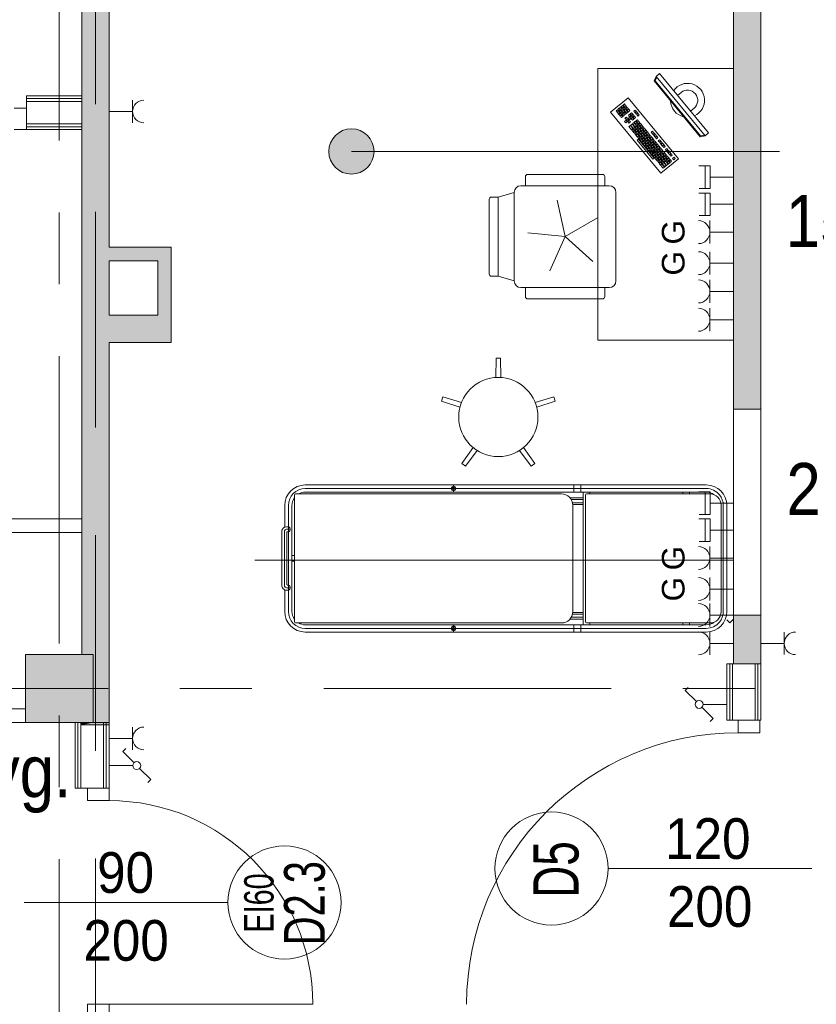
# Model space of a CAD drawing. Header units: centimetres. Extents: x -2424 to 1783, y 5 to 2907.
# Tile 83 of 94: x -30 to 322, y 1709 to 2144. Entities that reach past the tile are written whole.
import ezdxf

# ---------------------------------------------------------------- set-up
doc = ezdxf.new("R2010")
doc.units = ezdxf.units.CM
doc.linetypes.add('Długa kreska', pattern=[142.875, 95.25, -47.625])
doc.linetypes.add('Oś', pattern=[222.25, 127, -31.75, 31.75, -31.75])
for name, color, linetype, lineweight in [('A-ANNO-NOTE', 131, 'Continuous', 9), ('A-AREA-IDEN', 2, 'Continuous', 13), ('A-DETL', 90, 'Continuous', 9), ('A-DETL-GENF', 92, 'Continuous', 13), ('A-DETL-MEDM', 33, 'Continuous', 13), ('A-DOOR', 31, 'Continuous', 13), ('A-WALL', 113, 'Continuous', 13), ('A-WALL-FNSH', 113, 'Continuous', 13), ('E-ELEC-EQPM', 71, 'Continuous', 9), ('I-FURN', 30, 'Continuous', 9), ('Q-SPCQ', 91, 'Continuous', 9), ('S-COLS', 52, 'Continuous', 13), ('S-GRID', 1, 'Continuous', 13)]:
    doc.layers.add(name, color=color, linetype=linetype, lineweight=lineweight)
doc.layers.add('A-WALL-PATT', color=111, linetype='Continuous', lineweight=13, plot=False)
doc.styles.add('Arial', font='arial.ttf', dxfattribs={"width": 0.9, "height": 18})
doc.styles.add('Arial_1', font='arial.ttf', dxfattribs={"width": 0.7, "height": 20})
doc.styles.add('Arial_10', font='arial.ttf', dxfattribs={"width": 0.85, "height": 23})
doc.styles.add('Arial_2', font='arial.ttf', dxfattribs={"width": 0.7, "height": 13})
doc.styles.add('Arial_3', font='arial.ttf', dxfattribs={"width": 0.7, "height": 18})
doc.styles.add('Arial_4', font='arial.ttf', dxfattribs={"height": 10})

msp = doc.modelspace()

# ---------------------------------------------------------------- hatches: boundary and pattern name
at = {"layer": 'S-COLS', "lineweight": 9}
msp.add_hatch(color=251, dxfattribs=at).paths.add_polyline_path([(2.38, 1833.33), (2.38, 1863.33), (-27.62, 1863.33), (-27.62, 1833.33)], flags=0)

# ---------------------------------------------------------------- linework, layer by layer
at = {"layer": 'A-ANNO-NOTE', "color": 251, "lineweight": 9}
for p, q in [((319.88, 1768.83), (229.88, 1768.83)), ((319.88, 1768.83), (229.88, 1768.83)), ((-28.12, 1753.83), (61.88, 1753.83)), ((-28.12, 1753.83), (61.88, 1753.83))]:
    msp.add_line(p, q, dxfattribs=at)
for centre in [(204.88, 1768.83), (86.88, 1753.83)]:
    msp.add_circle(centre, 25, dxfattribs=at)
at = {"layer": 'A-AREA-IDEN', "color": 251, "lineweight": 9}
msp.add_line((116.49, 2085.68), (305.64, 2085.68), dxfattribs=at)
msp.add_circle((116.49, 2085.68), 10, dxfattribs=at)
at = {"layer": 'A-AREA-IDEN', "color": 251, "linetype": 'Continuous', "lineweight": 9, "extrusion": (0, 0, -1)}
for points in [[(-109.42, 2092.75), (-110.94, 2077.37), (-110.94, 2093.99)], [(-110.94, 2093.99), (-112.67, 2076.44), (-112.67, 2094.92)], [(-110.94, 2093.99), (-110.94, 2077.37), (-112.67, 2076.44)], [(-112.67, 2094.92), (-114.54, 2075.87), (-114.54, 2095.49)], [(-112.67, 2094.92), (-112.67, 2076.44), (-114.54, 2075.87)], [(-114.54, 2095.49), (-116.49, 2075.68), (-116.49, 2095.68)], [(-114.54, 2095.49), (-114.54, 2075.87), (-116.49, 2075.68)], [(-116.49, 2095.68), (-116.49, 2075.68), (-118.44, 2075.87)], [(-116.49, 2095.68), (-118.44, 2075.87), (-118.44, 2095.49)], [(-118.44, 2095.49), (-118.44, 2075.87), (-120.32, 2076.44)], [(-118.44, 2095.49), (-120.32, 2076.44), (-120.32, 2094.92)], [(-120.32, 2094.92), (-120.32, 2076.44), (-122.05, 2077.37)], [(-120.32, 2094.92), (-122.05, 2077.37), (-122.05, 2093.99)], [(-122.05, 2093.99), (-122.05, 2077.37), (-123.56, 2078.61)], [(-122.05, 2093.99), (-123.56, 2078.61), (-123.56, 2092.75)], [(-106.68, 2087.63), (-107.25, 2081.85), (-107.25, 2089.51)], [(-107.25, 2089.51), (-108.18, 2080.12), (-108.18, 2091.24)], [(-107.25, 2089.51), (-107.25, 2081.85), (-108.18, 2080.12)], [(-108.18, 2091.24), (-109.42, 2078.61), (-109.42, 2092.75)], [(-108.18, 2091.24), (-108.18, 2080.12), (-109.42, 2078.61)], [(-109.42, 2092.75), (-109.42, 2078.61), (-110.94, 2077.37)], [(-123.56, 2092.75), (-123.56, 2078.61), (-124.81, 2080.12)], [(-123.56, 2092.75), (-124.81, 2080.12), (-124.81, 2091.24)], [(-124.81, 2091.24), (-124.81, 2080.12), (-125.73, 2081.85)], [(-124.81, 2091.24), (-125.73, 2081.85), (-125.73, 2089.51)], [(-125.73, 2089.51), (-125.73, 2081.85), (-126.3, 2083.73)], [(-125.73, 2089.51), (-126.3, 2083.73), (-126.3, 2087.63)], [(-106.68, 2083.73), (-106.68, 2087.63), (-106.49, 2085.68)], [(-106.68, 2087.63), (-106.68, 2083.73), (-107.25, 2081.85)], [(-126.3, 2087.63), (-126.3, 2083.73), (-126.49, 2085.68)]]:
    msp.add_solid(points, dxfattribs=at)
at = {"layer": 'A-DETL', "color": 251, "linetype": 'Długa kreska', "lineweight": 9}
msp.add_line((3.38, 1678), (3.38, 2853.33), dxfattribs=at)
at = {"layer": 'A-DETL-GENF', "color": 251, "lineweight": 9}
for p, q in [((-32.62, 2104.83), (-27.12, 2104.83)), ((-27.12, 2104.83), (-27.12, 2095.33)), ((-27.12, 2095.33), (-32.62, 2095.33)), ((287.38, 1828.83), (287.38, 1834.33)), ((287.38, 1834.33), (296.88, 1834.33)), ((296.88, 1834.33), (296.88, 1828.83)), ((296.88, 1828.83), (287.38, 1828.83)), ((9.38, 1804.33), (-0.12, 1804.33)), ((-0.12, 1804.33), (-0.12, 1798.83)), ((9.38, 1798.83), (9.38, 1804.33)), ((-0.12, 1798.83), (9.38, 1798.83)), ((9.38, 1708.83), (-0.12, 1708.83)), ((-0.12, 1708.83), (-0.12, 1703.33)), ((9.38, 1703.33), (9.38, 1708.83))]:
    msp.add_line(p, q, dxfattribs=at)
at = {"layer": 'A-DETL-MEDM', "color": 251, "lineweight": 9}
for p, q in [((-27.12, 2104.83), (-32.62, 2104.83)), ((-27.12, 2095.33), (-27.12, 2104.83)), ((-32.62, 2095.33), (-27.12, 2095.33)), ((287.38, 1828.83), (287.38, 1834.33)), ((287.38, 1834.33), (296.88, 1834.33)), ((296.88, 1834.33), (296.88, 1828.83)), ((296.88, 1828.83), (287.38, 1828.83)), ((9.38, 1804.33), (-0.12, 1804.33)), ((-0.12, 1804.33), (-0.12, 1798.83)), ((9.38, 1798.83), (9.38, 1804.33)), ((-0.12, 1798.83), (9.38, 1798.83)), ((-0.12, 1708.83), (9.38, 1708.83)), ((-0.12, 1703.33), (-0.12, 1708.83)), ((9.38, 1708.83), (9.38, 1703.33))]:
    msp.add_line(p, q, dxfattribs=at)
at = {"layer": 'A-DOOR', "color": 251, "lineweight": 9}
msp.add_line((9.38, 1708.83), (99.38, 1708.83), dxfattribs=at)
for centre, radius, start, end in [((287.38, 1708.83), 120, 90, 180), ((9.38, 1708.83), 90, 0, 90), ((-110.62, 1643.33), 90, 0, 90)]:
    msp.add_arc(centre, radius, start, end, dxfattribs=at)
at = {"layer": 'A-WALL', "color": 251, "lineweight": 9}
for p, q in [((297.38, 1971.83), (297.38, 2310.83)), ((-2.62, 2283.33), (-2.62, 1863.33)), ((9.38, 2043.33), (9.38, 2237.33)), ((285.38, 2237.33), (285.38, 1971.83)), ((-2.62, 2109.08), (-27.12, 2109.08)), ((-27.12, 2107.83), (-27.12, 2104.83)), ((-2.62, 2107.83), (-27.12, 2107.83)), ((-2.62, 2097.83), (-2.62, 2107.83)), ((-2.62, 2097.83), (-27.12, 2097.83)), ((-2.62, 2096.58), (-27.12, 2096.58)), ((36.88, 2043.33), (9.38, 2043.33)), ((36.88, 2001.33), (36.88, 2043.33)), ((9.38, 2013.33), (9.38, 2037.33)), ((9.38, 2037.33), (30.88, 2037.33)), ((30.88, 2037.33), (30.88, 2013.33)), ((30.88, 2013.33), (9.38, 2013.33)), ((9.38, 1833.33), (9.38, 2001.33)), ((9.38, 2001.33), (36.88, 2001.33)), ((285.38, 1971.83), (285.38, 1880.83)), ((297.38, 1971.83), (285.38, 1971.83)), ((297.38, 1880.83), (297.38, 1971.83)), ((-2.62, 1923.33), (-57.62, 1923.33)), ((-2.62, 1917.33), (-2.62, 1923.33)), ((-51.62, 1917.33), (-2.62, 1917.33)), ((285.38, 1880.83), (297.38, 1880.83)), ((285.38, 1880.83), (285.38, 1859.33)), ((297.38, 1859.33), (297.38, 1880.83)), ((283.63, 1859.33), (283.63, 1834.33)), ((294.88, 1859.33), (284.88, 1859.33)), ((284.88, 1859.33), (284.88, 1834.33)), ((294.88, 1859.33), (294.88, 1834.33)), ((294.88, 1859.33), (297.38, 1859.33)), ((296.13, 1859.33), (296.13, 1834.33)), ((-27.62, 1839.33), (-51.62, 1839.33)), ((-57.62, 1833.33), (-27.62, 1833.33)), ((-4.37, 1833.33), (-4.37, 1804.33)), ((-3.12, 1833.33), (-3.12, 1804.33)), ((-2.62, 1833.33), (-2.62, 1832.33)), ((-2.62, 1832.33), (9.38, 1832.33)), ((6.88, 1833.33), (2.38, 1833.33)), ((6.88, 1833.33), (6.88, 1804.33)), ((8.13, 1833.33), (8.13, 1804.33)), ((284.88, 1834.33), (287.38, 1834.33)), ((-3.12, 1804.33), (-0.12, 1804.33))]:
    msp.add_line(p, q, dxfattribs=at)
at = {"layer": 'A-WALL-FNSH', "color": 251, "lineweight": 9}
for p, q in [((-2.62, 2110.33), (-27.12, 2110.33)), ((-27.12, 2110.33), (-27.12, 2107.83)), ((-27.12, 2095.33), (-2.62, 2095.33)), ((284.88, 1859.33), (282.38, 1859.33)), ((282.38, 1859.33), (282.38, 1834.33)), ((297.38, 1834.33), (297.38, 1859.33)), ((-5.62, 1833.33), (-5.62, 1804.33)), ((9.38, 1833.33), (6.88, 1833.33)), ((9.38, 1804.33), (9.38, 1833.33)), ((282.38, 1834.33), (284.88, 1834.33)), ((296.88, 1834.33), (297.38, 1834.33)), ((-5.62, 1804.33), (-3.12, 1804.33))]:
    msp.add_line(p, q, dxfattribs=at)
at = {"layer": 'A-WALL-PATT', "color": 251, "linetype": 'Continuous', "lineweight": 9, "extrusion": (0, 0, -1)}
for points in [[(-9.38, 2452.33), (-2.38, 2313.33), (-8.65, 1871.33)], [(-9.38, 2452.33), (-8.65, 1871.33), (-9.38, 1871.33)], [(-8.65, 1871.33), (2.62, 2313.33), (2.62, 1871.33)], [(2.62, 2313.33), (-8.65, 1871.33), (-2.38, 2313.33)], [(-285.38, 2237.33), (-297.38, 1971.83), (-285.38, 2310.83)], [(-285.38, 2310.83), (-297.38, 1971.83), (-297.38, 2310.83)], [(-297.38, 1971.83), (-285.38, 2237.33), (-285.38, 1971.83)], [(-9.38, 2037.33), (-30.88, 2043.33), (-9.38, 2043.33)], [(-30.88, 2043.33), (-9.38, 2037.33), (-30.88, 2037.33)], [(-36.88, 2013.33), (-30.88, 2043.33), (-30.88, 2013.33)], [(-30.88, 2043.33), (-36.88, 2013.33), (-36.88, 2043.33)], [(-9.38, 2001.33), (-36.88, 2013.33), (-9.38, 2013.33)], [(-36.88, 2013.33), (-9.38, 2001.33), (-36.88, 2001.33)], [(-285.38, 1859.33), (-297.38, 1880.83), (-285.38, 1880.83)], [(-297.38, 1880.83), (-285.38, 1859.33), (-297.38, 1859.33)], [(2.62, 1863.33), (-9.38, 1871.33), (2.62, 1871.33)], [(-9.38, 1871.33), (2.62, 1863.33), (-2.38, 1863.33)], [(-2.38, 1833.33), (-9.38, 1832.33), (-9.38, 1871.33)], [(-9.38, 1871.33), (-2.38, 1863.33), (-2.38, 1833.33)], [(2.62, 1832.33), (-2.38, 1833.33), (2.62, 1833.33)], [(-2.38, 1833.33), (2.62, 1832.33), (-9.38, 1832.33)]]:
    msp.add_solid(points, dxfattribs=at)
at = {"layer": 'E-ELEC-EQPM', "color": 251, "lineweight": 9}
for p, q in [((19.71, 2098.33), (19.71, 2108.33)), ((19.71, 2103.33), (9.38, 2103.33)), ((275.04, 2079.33), (270, 2079.33)), ((272.85, 2069.33), (272.85, 2079.33)), ((275.04, 2069.33), (275.04, 2079.33)), ((275.04, 2074.33), (285.38, 2074.33)), ((275.04, 2067.33), (270, 2067.33)), ((270.16, 2069.33), (275.04, 2069.33)), ((272.85, 2057.33), (272.85, 2067.33)), ((275.04, 2057.33), (275.04, 2067.33)), ((275.04, 2062.33), (285.38, 2062.33)), ((270.16, 2057.33), (275.04, 2057.33)), ((274.88, 2055.12), (274.88, 2044.96)), ((274.88, 2050.04), (285.38, 2050.04)), ((274.88, 2041.41), (274.88, 2031.25)), ((274.88, 2036.33), (285.38, 2036.33)), ((274.88, 2028.91), (274.88, 2018.75)), ((274.88, 2023.83), (285.38, 2023.83)), ((274.88, 2016.41), (274.88, 2006.25)), ((274.88, 2011.33), (285.38, 2011.33)), ((275.04, 1935.33), (270, 1935.33)), ((272.85, 1925.33), (272.85, 1935.33)), ((275.04, 1925.33), (275.04, 1935.33)), ((275.04, 1930.33), (285.38, 1930.33)), ((275.04, 1923.33), (270, 1923.33)), ((270.16, 1925.33), (275.04, 1925.33)), ((272.85, 1913.33), (272.85, 1923.33)), ((275.04, 1913.33), (275.04, 1923.33)), ((275.04, 1918.33), (285.38, 1918.33)), ((270.16, 1913.33), (275.04, 1913.33)), ((274.88, 1911.12), (274.88, 1900.96)), ((274.88, 1906.04), (285.38, 1906.04)), ((274.88, 1897.41), (274.88, 1887.25)), ((274.88, 1892.33), (285.38, 1892.33)), ((274.88, 1885.91), (274.88, 1875.75)), ((274.88, 1880.83), (285.38, 1880.83)), ((283.7, 1877.39), (282.39, 1878.7)), ((285.38, 1879.07), (283.7, 1877.39)), ((274.88, 1873.41), (274.88, 1863.25)), ((307.71, 1863.33), (307.71, 1873.33)), ((274.88, 1868.33), (285.38, 1868.33)), ((307.71, 1868.33), (297.38, 1868.33)), ((263.95, 1847.51), (265.26, 1848.82)), ((268.89, 1842.56), (263.95, 1847.51)), ((271.88, 1841.33), (282.38, 1841.33)), ((271.36, 1840.09), (276.31, 1835.15)), ((276.31, 1835.15), (275, 1833.83)), ((19.71, 1821.33), (19.71, 1831.33)), ((19.71, 1826.33), (9.38, 1826.33)), ((15.44, 1820.51), (16.76, 1821.82)), ((20.39, 1815.56), (15.44, 1820.51)), ((19.88, 1814.33), (9.38, 1814.33)), ((22.86, 1813.09), (27.81, 1808.15)), ((27.81, 1808.15), (26.49, 1806.83))]:
    msp.add_line(p, q, dxfattribs=at)
for centre in [(270.13, 1841.33), (21.62, 1814.33)]:
    msp.add_circle(centre, 1.75, dxfattribs=at)
for centre, radius, start, end in [((24.71, 2103.33), 5, 90, 270), ((269.8, 2050.04), 5.08, 270, 90), ((269.8, 2036.33), 5.08, 270, 90), ((269.8, 2023.83), 5.08, 270, 90), ((269.8, 2011.33), 5.08, 270, 90), ((269.8, 1906.04), 5.08, 270, 90), ((269.8, 1892.33), 5.08, 270, 90), ((269.8, 1880.83), 5.08, 270, 90), ((269.8, 1868.33), 5.08, 270, 90), ((312.71, 1868.33), 5, 90, 270), ((24.71, 1826.33), 5, 90, 270)]:
    msp.add_arc(centre, radius, start, end, dxfattribs=at)
at = {"layer": 'I-FURN', "color": 251, "lineweight": 9}
for p, q in [((225.38, 2122.33), (285.38, 2122.33)), ((225.38, 2002.33), (225.38, 2122.33)), ((251.12, 2118.88), (252.67, 2120.15)), ((252.67, 2120.15), (274.26, 2093.89)), ((250.2, 2116.85), (251.12, 2118.88)), ((270.55, 2092.1), (250.2, 2116.85)), ((250.66, 2116.92), (251.39, 2118.55)), ((270.7, 2092.55), (250.66, 2116.92)), ((272.72, 2092.62), (251.12, 2118.88)), ((262.15, 2111.76), (260.61, 2110.49)), ((230.99, 2103.07), (238.72, 2109.42)), ((236.33, 2106.03), (235.71, 2105.53)), ((236.83, 2105.42), (236.33, 2106.03)), ((237.1, 2106.67), (236.48, 2106.16)), ((236.48, 2106.16), (236.99, 2105.54)), ((236.99, 2105.54), (237.61, 2106.05)), ((237.61, 2106.05), (237.1, 2106.67)), ((237.73, 2105.9), (237.12, 2105.39)), ((238.24, 2105.28), (237.73, 2105.9)), ((238.72, 2109.42), (260.95, 2082.39)), ((253.22, 2076.04), (230.99, 2103.07)), ((234.01, 2104.13), (233.39, 2103.62)), ((233.39, 2103.62), (233.9, 2103)), ((233.9, 2103), (234.52, 2103.51)), ((234.52, 2103.51), (234.01, 2104.13)), ((234.64, 2103.36), (234.03, 2102.85)), ((234.03, 2102.85), (234.53, 2102.23)), ((234.78, 2104.76), (234.16, 2104.26)), ((234.16, 2104.26), (234.67, 2103.64)), ((234.53, 2102.23), (235.15, 2102.74)), ((235.15, 2102.74), (234.64, 2103.36)), ((235.28, 2102.58), (234.66, 2102.08)), ((234.66, 2102.08), (235.17, 2101.46)), ((234.67, 2103.64), (235.29, 2104.15)), ((235.29, 2104.15), (234.78, 2104.76)), ((235.42, 2103.99), (234.8, 2103.48)), ((234.8, 2103.48), (235.31, 2102.87)), ((235.55, 2105.4), (234.94, 2104.89)), ((234.94, 2104.89), (235.44, 2104.27)), ((235.17, 2101.46), (235.79, 2101.97)), ((235.79, 2101.97), (235.28, 2102.58)), ((235.91, 2101.81), (235.3, 2101.3)), ((235.31, 2102.87), (235.93, 2103.37)), ((235.93, 2103.37), (235.42, 2103.99)), ((236.05, 2103.22), (235.43, 2102.71)), ((235.43, 2102.71), (235.94, 2102.09)), ((235.44, 2104.27), (236.06, 2104.78)), ((236.06, 2104.78), (235.55, 2105.4)), ((236.19, 2104.63), (235.57, 2104.12)), ((235.57, 2104.12), (236.08, 2103.5)), ((235.71, 2105.53), (236.22, 2104.91)), ((236.42, 2101.19), (235.91, 2101.81)), ((235.94, 2102.09), (236.56, 2102.6)), ((236.56, 2102.6), (236.05, 2103.22)), ((236.69, 2102.45), (236.07, 2101.94)), ((236.07, 2101.94), (236.58, 2101.32)), ((236.08, 2103.5), (236.7, 2104.01)), ((236.7, 2104.01), (236.19, 2104.63)), ((236.82, 2103.85), (236.21, 2103.35)), ((236.21, 2103.35), (236.71, 2102.73)), ((236.22, 2104.91), (236.83, 2105.42)), ((236.96, 2105.26), (236.34, 2104.75)), ((236.34, 2104.75), (236.85, 2104.14)), ((236.58, 2101.32), (237.2, 2101.83)), ((237.2, 2101.83), (236.69, 2102.45)), ((236.71, 2102.73), (237.33, 2103.24)), ((237.33, 2103.24), (236.82, 2103.85)), ((237.46, 2103.08), (236.84, 2102.57)), ((236.84, 2102.57), (237.35, 2101.96)), ((236.85, 2104.14), (237.47, 2104.64)), ((237.47, 2104.64), (236.96, 2105.26)), ((237.6, 2104.49), (236.98, 2103.98)), ((236.98, 2103.98), (237.49, 2103.36)), ((237.12, 2105.39), (237.62, 2104.77)), ((237.35, 2101.96), (237.97, 2102.46)), ((237.97, 2102.46), (237.46, 2103.08)), ((237.49, 2103.36), (238.11, 2103.87)), ((238.11, 2103.87), (237.6, 2104.49)), ((238.23, 2103.72), (237.61, 2103.21)), ((237.61, 2103.21), (238.12, 2102.59)), ((237.62, 2104.77), (238.24, 2105.28)), ((238.37, 2105.12), (237.75, 2104.62)), ((237.75, 2104.62), (238.26, 2104)), ((238.12, 2102.59), (238.74, 2103.1)), ((238.74, 2103.1), (238.23, 2103.72)), ((238.26, 2104), (238.88, 2104.51)), ((238.88, 2104.51), (238.37, 2105.12)), ((239, 2104.35), (238.39, 2103.84)), ((238.39, 2103.84), (238.89, 2103.23)), ((239.5, 2102.17), (238.88, 2101.66)), ((238.88, 2101.66), (239.39, 2101.05)), ((238.89, 2103.23), (239.51, 2103.73)), ((239.51, 2103.73), (239, 2104.35)), ((239.39, 2101.05), (240.01, 2101.55)), ((240.01, 2101.55), (239.5, 2102.17)), ((240.27, 2102.81), (239.66, 2102.3)), ((239.66, 2102.3), (240.17, 2101.68)), ((240.17, 2101.68), (240.78, 2102.19)), ((240.78, 2102.19), (240.27, 2102.81)), ((240.91, 2102.03), (240.29, 2101.53)), ((240.29, 2101.53), (240.8, 2100.91)), ((241.42, 2101.42), (240.91, 2102.03)), ((241.88, 2104), (241.27, 2103.49)), ((241.27, 2103.49), (241.77, 2102.87)), ((241.77, 2102.87), (242.39, 2103.38)), ((242.39, 2103.38), (241.88, 2104)), ((242.52, 2103.23), (241.9, 2102.72)), ((241.9, 2102.72), (242.41, 2102.1)), ((242.41, 2102.1), (243.03, 2102.61)), ((243.03, 2102.61), (242.52, 2103.23)), ((243.15, 2102.46), (242.54, 2101.95)), ((242.54, 2101.95), (243.04, 2101.33)), ((243.04, 2101.33), (243.66, 2101.84)), ((243.66, 2101.84), (243.15, 2102.46)), ((267.87, 2104.81), (266.32, 2103.54)), ((235.3, 2101.3), (235.81, 2100.69)), ((235.81, 2100.69), (236.42, 2101.19)), ((237.82, 2099.49), (237.2, 2098.99)), ((237.2, 2098.99), (237.71, 2098.37)), ((237.96, 2100.9), (237.34, 2100.39)), ((237.34, 2100.39), (237.85, 2099.78)), ((237.71, 2098.37), (238.33, 2098.88)), ((238.33, 2098.88), (237.82, 2099.49)), ((237.85, 2099.78), (238.47, 2100.28)), ((238.47, 2100.28), (237.96, 2100.9)), ((238.59, 2100.13), (237.97, 2099.62)), ((237.97, 2099.62), (238.48, 2099)), ((238.48, 2099), (239.1, 2099.51)), ((239.1, 2099.51), (238.59, 2100.13)), ((239.23, 2099.36), (238.61, 2098.85)), ((238.61, 2098.85), (239.12, 2098.23)), ((239.37, 2100.76), (238.75, 2100.26)), ((238.75, 2100.26), (239.26, 2099.64)), ((239.73, 2097.18), (239.11, 2096.67)), ((239.12, 2098.23), (239.74, 2098.74)), ((239.74, 2098.74), (239.23, 2099.36)), ((239.26, 2099.64), (239.87, 2100.15)), ((239.87, 2100.15), (239.37, 2100.76)), ((240.14, 2101.4), (239.52, 2100.89)), ((239.52, 2100.89), (240.03, 2100.27)), ((240.87, 2095.79), (239.73, 2097.18)), ((240.5, 2097.81), (239.88, 2097.3)), ((239.88, 2097.3), (241.02, 2095.91)), ((240.03, 2100.27), (240.65, 2100.78)), ((240.65, 2100.78), (240.14, 2101.4)), ((240.77, 2100.63), (240.15, 2100.12)), ((240.15, 2100.12), (240.66, 2099.5)), ((241.64, 2096.42), (240.5, 2097.81)), ((241.27, 2098.45), (240.65, 2097.94)), ((240.65, 2097.94), (241.8, 2096.55)), ((240.66, 2099.5), (241.28, 2100.01)), ((241.28, 2100.01), (240.77, 2100.63)), ((240.8, 2100.91), (241.42, 2101.42)), ((241.55, 2101.26), (240.93, 2100.75)), ((240.93, 2100.75), (241.44, 2100.14)), ((242.41, 2097.06), (241.27, 2098.45)), ((242.04, 2099.08), (241.43, 2098.57)), ((241.43, 2098.57), (241.93, 2097.96)), ((241.44, 2100.14), (242.05, 2100.64)), ((242.05, 2100.64), (241.55, 2101.26)), ((241.93, 2097.96), (242.55, 2098.46)), ((242.55, 2098.46), (242.04, 2099.08)), ((242.68, 2098.31), (242.06, 2097.8)), ((242.06, 2097.8), (242.57, 2097.18)), ((242.82, 2099.72), (242.2, 2099.21)), ((242.2, 2099.21), (242.71, 2098.59)), ((242.57, 2097.18), (243.19, 2097.69)), ((243.19, 2097.69), (242.68, 2098.31)), ((243.31, 2097.54), (242.7, 2097.03)), ((242.71, 2098.59), (243.32, 2099.1)), ((243.32, 2099.1), (242.82, 2099.72)), ((243.45, 2098.95), (242.83, 2098.44)), ((242.83, 2098.44), (243.34, 2097.82)), ((243.82, 2096.92), (243.31, 2097.54)), ((243.34, 2097.82), (243.96, 2098.33)), ((243.96, 2098.33), (243.45, 2098.95)), ((244.09, 2098.17), (243.47, 2097.66)), ((243.47, 2097.66), (243.98, 2097.05)), ((243.98, 2097.05), (244.59, 2097.56)), ((244.59, 2097.56), (244.09, 2098.17)), ((244.72, 2097.4), (244.1, 2096.89)), ((245.23, 2096.78), (244.72, 2097.4)), ((239.11, 2096.67), (240.25, 2095.28)), ((240.25, 2095.28), (240.87, 2095.79)), ((241, 2095.63), (240.38, 2095.12)), ((240.38, 2095.12), (240.89, 2094.51)), ((240.89, 2094.51), (241.5, 2095.01)), ((241.5, 2095.01), (241, 2095.63)), ((241.63, 2094.86), (241.01, 2094.35)), ((241.01, 2094.35), (241.52, 2093.73)), ((241.02, 2095.91), (241.64, 2096.42)), ((241.77, 2096.27), (241.15, 2095.76)), ((241.15, 2095.76), (241.66, 2095.14)), ((241.52, 2093.73), (242.14, 2094.24)), ((242.14, 2094.24), (241.63, 2094.86)), ((242.27, 2094.09), (241.65, 2093.58)), ((241.65, 2093.58), (242.16, 2092.96)), ((241.66, 2095.14), (242.28, 2095.65)), ((242.28, 2095.65), (241.77, 2096.27)), ((242.4, 2095.5), (241.79, 2094.99)), ((241.79, 2094.99), (242.29, 2094.37)), ((241.8, 2096.55), (242.41, 2097.06)), ((242.54, 2096.9), (241.92, 2096.39)), ((241.92, 2096.39), (242.43, 2095.78)), ((242.16, 2092.96), (242.77, 2093.47)), ((242.77, 2093.47), (242.27, 2094.09)), ((242.9, 2093.32), (242.28, 2092.81)), ((242.28, 2092.81), (242.79, 2092.19)), ((242.29, 2094.37), (242.91, 2094.88)), ((242.91, 2094.88), (242.4, 2095.5)), ((243.04, 2094.72), (242.42, 2094.21)), ((242.42, 2094.21), (242.93, 2093.6)), ((242.43, 2095.78), (243.05, 2096.28)), ((243.05, 2096.28), (242.54, 2096.9)), ((243.18, 2096.13), (242.56, 2095.62)), ((242.56, 2095.62), (243.07, 2095)), ((242.7, 2097.03), (243.2, 2096.41)), ((243.41, 2092.7), (242.9, 2093.32)), ((242.93, 2093.6), (243.55, 2094.1)), ((243.55, 2094.1), (243.04, 2094.72)), ((243.67, 2093.95), (243.06, 2093.44)), ((243.06, 2093.44), (243.56, 2092.82)), ((243.07, 2095), (243.68, 2095.51)), ((243.68, 2095.51), (243.18, 2096.13)), ((243.81, 2095.36), (243.19, 2094.85)), ((243.19, 2094.85), (243.7, 2094.23)), ((243.2, 2096.41), (243.82, 2096.92)), ((243.95, 2096.77), (243.33, 2096.26)), ((243.33, 2096.26), (243.84, 2095.64)), ((243.56, 2092.82), (244.18, 2093.33)), ((244.18, 2093.33), (243.67, 2093.95)), ((244.31, 2093.18), (243.69, 2092.67)), ((243.7, 2094.23), (244.32, 2094.74)), ((244.32, 2094.74), (243.81, 2095.36)), ((244.45, 2094.59), (243.83, 2094.08)), ((243.83, 2094.08), (244.34, 2093.46)), ((243.84, 2095.64), (244.46, 2096.15)), ((244.46, 2096.15), (243.95, 2096.77)), ((244.58, 2095.99), (243.97, 2095.48)), ((243.97, 2095.48), (244.47, 2094.87)), ((244.1, 2096.89), (244.61, 2096.27)), ((244.82, 2092.56), (244.31, 2093.18)), ((244.34, 2093.46), (244.95, 2093.97)), ((244.95, 2093.97), (244.45, 2094.59)), ((245.08, 2093.81), (244.46, 2093.31)), ((244.46, 2093.31), (244.97, 2092.69)), ((244.47, 2094.87), (245.09, 2095.38)), ((245.09, 2095.38), (244.58, 2095.99)), ((245.22, 2095.22), (244.6, 2094.71)), ((244.6, 2094.71), (245.11, 2094.09)), ((244.61, 2096.27), (245.23, 2096.78)), ((245.36, 2096.63), (244.74, 2096.12)), ((244.74, 2096.12), (245.25, 2095.5)), ((244.97, 2092.69), (245.59, 2093.2)), ((245.59, 2093.2), (245.08, 2093.81)), ((245.72, 2093.04), (245.1, 2092.53)), ((245.11, 2094.09), (245.73, 2094.6)), ((245.73, 2094.6), (245.22, 2095.22)), ((245.85, 2094.45), (245.24, 2093.94)), ((245.24, 2093.94), (245.74, 2093.32)), ((245.25, 2095.5), (245.86, 2096.01)), ((245.86, 2096.01), (245.36, 2096.63)), ((245.99, 2095.86), (245.37, 2095.35)), ((245.37, 2095.35), (245.88, 2094.73)), ((246.22, 2092.42), (245.72, 2093.04)), ((245.74, 2093.32), (246.36, 2093.83)), ((246.36, 2093.83), (245.85, 2094.45)), ((246.49, 2093.68), (245.87, 2093.17)), ((245.87, 2093.17), (246.38, 2092.55)), ((245.88, 2094.73), (246.5, 2095.24)), ((246.5, 2095.24), (245.99, 2095.86)), ((246.63, 2095.08), (246.01, 2094.58)), ((246.01, 2094.58), (246.52, 2093.96)), ((246.38, 2092.55), (247, 2093.06)), ((247, 2093.06), (246.49, 2093.68)), ((247.12, 2092.9), (246.51, 2092.4)), ((246.52, 2093.96), (247.13, 2094.47)), ((247.13, 2094.47), (246.63, 2095.08)), ((247.26, 2094.31), (246.64, 2093.8)), ((246.64, 2093.8), (247.15, 2093.18)), ((247.63, 2092.29), (247.12, 2092.9)), ((247.15, 2093.18), (247.77, 2093.69)), ((247.77, 2093.69), (247.26, 2094.31)), ((247.9, 2093.54), (247.28, 2093.03)), ((247.28, 2093.03), (247.79, 2092.41)), ((247.79, 2092.41), (248.4, 2092.92)), ((248.4, 2092.92), (247.9, 2093.54)), ((249.5, 2094.73), (248.89, 2094.22)), ((248.89, 2094.22), (249.4, 2093.61)), ((249.4, 2093.61), (250.01, 2094.11)), ((250.01, 2094.11), (249.5, 2094.73)), ((250.14, 2093.96), (249.52, 2093.45)), ((249.52, 2093.45), (250.03, 2092.83)), ((250.03, 2092.83), (250.65, 2093.34)), ((250.65, 2093.34), (250.14, 2093.96)), ((250.78, 2093.19), (250.16, 2092.68)), ((251.28, 2092.57), (250.78, 2093.19)), ((272.45, 2092.94), (270.7, 2092.55)), ((274.26, 2093.89), (272.72, 2092.62)), ((242.78, 2090.63), (243.4, 2091.14)), ((249.64, 2082.29), (242.78, 2090.63)), ((242.79, 2092.19), (243.41, 2092.7)), ((243.54, 2092.54), (242.92, 2092.03)), ((242.92, 2092.03), (243.43, 2091.42)), ((243.4, 2091.14), (250.26, 2082.79)), ((243.43, 2091.42), (244.04, 2091.92)), ((244.04, 2091.92), (243.54, 2092.54)), ((244.17, 2091.77), (243.55, 2091.26)), ((243.55, 2091.26), (244.06, 2090.64)), ((243.69, 2092.67), (244.2, 2092.05)), ((244.06, 2090.64), (244.68, 2091.15)), ((244.68, 2091.15), (244.17, 2091.77)), ((244.81, 2091), (244.19, 2090.49)), ((244.19, 2090.49), (244.7, 2089.87)), ((244.2, 2092.05), (244.82, 2092.56)), ((244.94, 2092.41), (244.33, 2091.9)), ((244.33, 2091.9), (244.83, 2091.28)), ((244.7, 2089.87), (245.32, 2090.38)), ((245.32, 2090.38), (244.81, 2091)), ((245.44, 2090.23), (244.82, 2089.72)), ((244.82, 2089.72), (245.33, 2089.1)), ((244.83, 2091.28), (245.45, 2091.79)), ((245.45, 2091.79), (244.94, 2092.41)), ((245.58, 2091.63), (244.96, 2091.13)), ((244.96, 2091.13), (245.47, 2090.51)), ((245.1, 2092.53), (245.61, 2091.91)), ((245.33, 2089.1), (245.95, 2089.61)), ((245.95, 2089.61), (245.44, 2090.23)), ((246.08, 2089.45), (245.46, 2088.95)), ((245.46, 2088.95), (245.97, 2088.33)), ((245.47, 2090.51), (246.09, 2091.02)), ((246.09, 2091.02), (245.58, 2091.63)), ((246.21, 2090.86), (245.6, 2090.35)), ((245.6, 2090.35), (246.1, 2089.73)), ((245.61, 2091.91), (246.22, 2092.42)), ((246.35, 2092.27), (245.73, 2091.76)), ((245.73, 2091.76), (246.24, 2091.14)), ((245.97, 2088.33), (246.59, 2088.84)), ((246.59, 2088.84), (246.08, 2089.45)), ((246.71, 2088.68), (246.09, 2088.17)), ((246.1, 2089.73), (246.72, 2090.24)), ((246.72, 2090.24), (246.21, 2090.86)), ((246.85, 2090.09), (246.23, 2089.58)), ((246.23, 2089.58), (246.74, 2088.96)), ((246.24, 2091.14), (246.86, 2091.65)), ((246.86, 2091.65), (246.35, 2092.27)), ((246.99, 2091.5), (246.37, 2090.99)), ((246.37, 2090.99), (246.88, 2090.37)), ((246.51, 2092.4), (247.01, 2091.78)), ((247.22, 2088.06), (246.71, 2088.68)), ((246.74, 2088.96), (247.36, 2089.47)), ((247.36, 2089.47), (246.85, 2090.09)), ((247.48, 2089.32), (246.87, 2088.81)), ((246.87, 2088.81), (247.38, 2088.19)), ((246.88, 2090.37), (247.5, 2090.88)), ((247.5, 2090.88), (246.99, 2091.5)), ((247.62, 2090.72), (247, 2090.22)), ((247, 2090.22), (247.51, 2089.6)), ((247.01, 2091.78), (247.63, 2092.29)), ((247.76, 2092.13), (247.14, 2091.62)), ((247.14, 2091.62), (247.65, 2091.01)), ((247.38, 2088.19), (247.99, 2088.7)), ((247.99, 2088.7), (247.48, 2089.32)), ((248.12, 2088.54), (247.5, 2088.04)), ((247.51, 2089.6), (248.13, 2090.11)), ((248.13, 2090.11), (247.62, 2090.72)), ((248.26, 2089.95), (247.64, 2089.44)), ((247.64, 2089.44), (248.15, 2088.83)), ((247.65, 2091.01), (248.27, 2091.51)), ((248.27, 2091.51), (247.76, 2092.13)), ((248.39, 2091.36), (247.78, 2090.85)), ((247.78, 2090.85), (248.28, 2090.23)), ((248.53, 2092.77), (247.91, 2092.26)), ((247.91, 2092.26), (248.42, 2091.64)), ((248.63, 2087.93), (248.12, 2088.54)), ((248.15, 2088.83), (248.77, 2089.33)), ((248.77, 2089.33), (248.26, 2089.95)), ((248.89, 2089.18), (248.27, 2088.67)), ((248.27, 2088.67), (248.78, 2088.05)), ((248.28, 2090.23), (248.9, 2090.74)), ((248.9, 2090.74), (248.39, 2091.36)), ((249.03, 2090.59), (248.41, 2090.08)), ((248.41, 2090.08), (248.92, 2089.46)), ((248.42, 2091.64), (249.04, 2092.15)), ((249.04, 2092.15), (248.53, 2092.77)), ((249.17, 2091.99), (248.55, 2091.49)), ((248.55, 2091.49), (249.06, 2090.87)), ((248.78, 2088.05), (249.4, 2088.56)), ((249.4, 2088.56), (248.89, 2089.18)), ((248.92, 2089.46), (249.54, 2089.97)), ((249.54, 2089.97), (249.03, 2090.59)), ((249.66, 2089.81), (249.05, 2089.31)), ((249.05, 2089.31), (249.55, 2088.69)), ((249.06, 2090.87), (249.67, 2091.38)), ((249.67, 2091.38), (249.17, 2091.99)), ((249.8, 2091.22), (249.18, 2090.71)), ((249.18, 2090.71), (249.69, 2090.1)), ((249.55, 2088.69), (250.17, 2089.2)), ((250.17, 2089.2), (249.66, 2089.81)), ((250.3, 2089.04), (249.68, 2088.53)), ((249.68, 2088.53), (250.19, 2087.92)), ((249.69, 2090.1), (250.31, 2090.6)), ((250.31, 2090.6), (249.8, 2091.22)), ((250.44, 2090.45), (249.82, 2089.94)), ((249.82, 2089.94), (250.33, 2089.32)), ((250.16, 2092.68), (250.67, 2092.06)), ((250.81, 2088.42), (250.3, 2089.04)), ((250.33, 2089.32), (250.95, 2089.83)), ((250.95, 2089.83), (250.44, 2090.45)), ((251.07, 2089.68), (250.45, 2089.17)), ((250.45, 2089.17), (250.96, 2088.55)), ((250.67, 2092.06), (251.28, 2092.57)), ((251.41, 2092.41), (250.79, 2091.91)), ((250.79, 2091.91), (251.3, 2091.29)), ((250.96, 2088.55), (251.58, 2089.06)), ((251.58, 2089.06), (251.07, 2089.68)), ((251.71, 2088.9), (251.09, 2088.4)), ((251.3, 2091.29), (251.92, 2091.8)), ((251.92, 2091.8), (251.41, 2092.41)), ((252.22, 2088.29), (251.71, 2088.9)), ((252.68, 2090.87), (252.06, 2090.36)), ((252.06, 2090.36), (252.57, 2089.74)), ((252.57, 2089.74), (253.19, 2090.25)), ((253.19, 2090.25), (252.68, 2090.87)), ((253.32, 2090.1), (252.7, 2089.59)), ((252.7, 2089.59), (253.21, 2088.97)), ((253.21, 2088.97), (253.82, 2089.48)), ((253.82, 2089.48), (253.32, 2090.1)), ((253.33, 2088.82), (253.95, 2089.32)), ((253.84, 2088.2), (253.33, 2088.82)), ((254.46, 2088.71), (253.84, 2088.2)), ((253.95, 2089.32), (254.46, 2088.71)), ((254.59, 2088.55), (253.97, 2088.04)), ((255.09, 2087.93), (254.59, 2088.55)), ((272.72, 2092.62), (270.55, 2092.1)), ((246.09, 2088.17), (246.6, 2087.55)), ((246.6, 2087.55), (247.22, 2088.06)), ((247.35, 2087.91), (246.73, 2087.4)), ((246.73, 2087.4), (247.24, 2086.78)), ((247.24, 2086.78), (247.86, 2087.29)), ((247.86, 2087.29), (247.35, 2087.91)), ((248.76, 2087.77), (247.36, 2086.63)), ((247.36, 2086.63), (247.87, 2086.01)), ((247.5, 2088.04), (248.01, 2087.42)), ((247.87, 2086.01), (248.49, 2086.52)), ((248.49, 2086.52), (247.98, 2087.14)), ((248.62, 2086.36), (248, 2085.86)), ((248, 2085.86), (248.51, 2085.24)), ((248.01, 2087.42), (248.63, 2087.93)), ((248.14, 2087.26), (248.65, 2086.65)), ((248.51, 2085.24), (249.13, 2085.75)), ((249.13, 2085.75), (248.62, 2086.36)), ((248.64, 2085.08), (249.25, 2085.59)), ((249.14, 2084.47), (248.64, 2085.08)), ((248.65, 2086.65), (249.26, 2087.15)), ((249.26, 2087.15), (248.76, 2087.77)), ((249.39, 2087), (248.77, 2086.49)), ((248.77, 2086.49), (249.28, 2085.87)), ((249.53, 2088.41), (248.91, 2087.9)), ((248.91, 2087.9), (249.42, 2087.28)), ((249.76, 2084.97), (249.14, 2084.47)), ((249.25, 2085.59), (249.76, 2084.97)), ((249.89, 2084.82), (249.27, 2084.31)), ((249.27, 2084.31), (249.78, 2083.69)), ((249.28, 2085.87), (249.9, 2086.38)), ((249.9, 2086.38), (249.39, 2087)), ((249.41, 2085.72), (250.03, 2086.23)), ((249.92, 2085.1), (249.41, 2085.72)), ((249.42, 2087.28), (250.04, 2087.79)), ((250.04, 2087.79), (249.53, 2088.41)), ((250.16, 2087.63), (249.54, 2087.13)), ((249.54, 2087.13), (250.05, 2086.51)), ((249.78, 2083.69), (250.4, 2084.2)), ((250.4, 2084.2), (249.89, 2084.82)), ((250.53, 2085.61), (249.92, 2085.1)), ((250.03, 2086.23), (250.53, 2085.61)), ((250.66, 2085.45), (250.04, 2084.95)), ((250.04, 2084.95), (250.55, 2084.33)), ((250.05, 2086.51), (250.67, 2087.02)), ((250.67, 2087.02), (250.16, 2087.63)), ((250.18, 2086.35), (250.8, 2086.86)), ((250.69, 2085.74), (250.18, 2086.35)), ((250.19, 2087.92), (250.81, 2088.42)), ((250.94, 2088.27), (250.32, 2087.76)), ((250.32, 2087.76), (250.83, 2087.14)), ((250.55, 2084.33), (251.17, 2084.84)), ((251.17, 2084.84), (250.66, 2085.45)), ((251.3, 2084.68), (250.68, 2084.17)), ((250.68, 2084.17), (251.19, 2083.56)), ((251.31, 2086.24), (250.69, 2085.74)), ((250.8, 2086.86), (251.31, 2086.24)), ((251.43, 2086.09), (250.81, 2085.58)), ((250.81, 2085.58), (251.32, 2084.96)), ((250.83, 2087.14), (251.44, 2087.65)), ((251.44, 2087.65), (250.94, 2088.27)), ((250.95, 2086.99), (251.57, 2087.5)), ((251.46, 2086.37), (250.95, 2086.99)), ((251.09, 2088.4), (251.6, 2087.78)), ((251.8, 2084.06), (251.3, 2084.68)), ((251.32, 2084.96), (251.94, 2085.47)), ((251.94, 2085.47), (251.43, 2086.09)), ((252.07, 2085.32), (251.45, 2084.81)), ((251.45, 2084.81), (251.96, 2084.19)), ((252.08, 2086.88), (251.46, 2086.37)), ((251.57, 2087.5), (252.08, 2086.88)), ((252.21, 2086.72), (251.59, 2086.22)), ((251.59, 2086.22), (252.1, 2085.6)), ((251.6, 2087.78), (252.22, 2088.29)), ((251.72, 2087.62), (252.34, 2088.13)), ((252.23, 2087.01), (251.72, 2087.62)), ((251.96, 2084.19), (252.58, 2084.7)), ((252.58, 2084.7), (252.07, 2085.32)), ((252.7, 2084.54), (252.09, 2084.04)), ((252.1, 2085.6), (252.71, 2086.11)), ((252.71, 2086.11), (252.21, 2086.72)), ((252.84, 2085.95), (252.22, 2085.44)), ((252.22, 2085.44), (252.73, 2084.83)), ((252.85, 2087.51), (252.23, 2087.01)), ((252.34, 2088.13), (252.85, 2087.51)), ((252.98, 2087.36), (252.36, 2086.85)), ((252.36, 2086.85), (252.87, 2086.23)), ((253.21, 2083.93), (252.7, 2084.54)), ((252.73, 2084.83), (253.35, 2085.33)), ((253.35, 2085.33), (252.84, 2085.95)), ((253.48, 2085.18), (252.86, 2084.67)), ((252.86, 2084.67), (253.37, 2084.05)), ((252.87, 2086.23), (253.49, 2086.74)), ((253.49, 2086.74), (252.98, 2087.36)), ((253.61, 2086.59), (252.99, 2086.08)), ((252.99, 2086.08), (253.5, 2085.46)), ((253.37, 2084.05), (253.98, 2084.56)), ((253.98, 2084.56), (253.48, 2085.18)), ((254.11, 2084.41), (253.49, 2083.9)), ((253.5, 2085.46), (254.12, 2085.97)), ((254.12, 2085.97), (253.61, 2086.59)), ((254.25, 2085.81), (253.63, 2085.31)), ((253.63, 2085.31), (254.14, 2084.69)), ((253.97, 2088.04), (254.48, 2087.43)), ((254.62, 2083.79), (254.11, 2084.41)), ((254.14, 2084.69), (254.76, 2085.2)), ((254.76, 2085.2), (254.25, 2085.81)), ((254.88, 2085.04), (254.27, 2084.53)), ((254.27, 2084.53), (254.77, 2083.92)), ((254.48, 2087.43), (255.09, 2087.93)), ((254.77, 2083.92), (255.39, 2084.42)), ((255.39, 2084.42), (254.88, 2085.04)), ((255.52, 2084.27), (254.9, 2083.76)), ((255.86, 2087.01), (255.24, 2086.5)), ((255.24, 2086.5), (255.75, 2085.88)), ((256.03, 2083.65), (255.52, 2084.27)), ((255.75, 2085.88), (256.36, 2086.39)), ((256.36, 2086.39), (255.86, 2087.01)), ((256.49, 2086.24), (255.87, 2085.73)), ((255.87, 2085.73), (256.38, 2085.11)), ((256.38, 2085.11), (257, 2085.62)), ((257, 2085.62), (256.49, 2086.24)), ((257.13, 2085.46), (256.51, 2084.95)), ((256.51, 2084.95), (257.02, 2084.34)), ((257.02, 2084.34), (257.63, 2084.85)), ((257.63, 2084.85), (257.13, 2085.46)), ((257.76, 2084.69), (257.14, 2084.18)), ((257.14, 2084.18), (257.65, 2083.56)), ((258.27, 2084.07), (257.76, 2084.69)), ((250.26, 2082.79), (249.64, 2082.29)), ((250.52, 2084.05), (249.91, 2083.54)), ((249.91, 2083.54), (250.41, 2082.92)), ((250.41, 2082.92), (251.03, 2083.43)), ((251.03, 2083.43), (250.52, 2084.05)), ((251.16, 2083.27), (250.54, 2082.77)), ((250.54, 2082.77), (251.05, 2082.15)), ((251.05, 2082.15), (251.67, 2082.66)), ((251.67, 2082.66), (251.16, 2083.27)), ((251.79, 2082.5), (251.18, 2081.99)), ((251.18, 2081.99), (251.68, 2081.38)), ((251.19, 2083.56), (251.8, 2084.06)), ((251.93, 2083.91), (251.31, 2083.4)), ((251.31, 2083.4), (251.82, 2082.78)), ((251.68, 2081.38), (252.3, 2081.88)), ((252.3, 2081.88), (251.79, 2082.5)), ((252.43, 2081.73), (251.81, 2081.22)), ((251.81, 2081.22), (252.32, 2080.6)), ((251.82, 2082.78), (252.44, 2083.29)), ((252.44, 2083.29), (251.93, 2083.91)), ((252.57, 2083.14), (251.95, 2082.63)), ((251.95, 2082.63), (252.46, 2082.01)), ((252.09, 2084.04), (252.59, 2083.42)), ((252.32, 2080.6), (252.94, 2081.11)), ((252.94, 2081.11), (252.43, 2081.73)), ((253.06, 2080.96), (252.45, 2080.45)), ((252.45, 2080.45), (252.95, 2079.83)), ((252.46, 2082.01), (253.07, 2082.52)), ((253.07, 2082.52), (252.57, 2083.14)), ((253.2, 2082.36), (252.58, 2081.86)), ((252.58, 2081.86), (253.09, 2081.24)), ((252.59, 2083.42), (253.21, 2083.93)), ((253.34, 2083.77), (252.72, 2083.26)), ((252.72, 2083.26), (253.23, 2082.65)), ((252.95, 2079.83), (253.57, 2080.34)), ((253.57, 2080.34), (253.06, 2080.96)), ((253.7, 2080.18), (253.08, 2079.68)), ((253.09, 2081.24), (253.71, 2081.75)), ((253.71, 2081.75), (253.2, 2082.36)), ((260.95, 2082.39), (253.22, 2076.04)), ((253.84, 2081.59), (253.22, 2081.08)), ((253.22, 2081.08), (253.73, 2080.47)), ((253.23, 2082.65), (253.85, 2083.15)), ((253.85, 2083.15), (253.34, 2083.77)), ((253.97, 2083), (253.36, 2082.49)), ((253.36, 2082.49), (253.86, 2081.87)), ((253.49, 2083.9), (254, 2083.28)), ((254.84, 2078.79), (253.7, 2080.18)), ((253.73, 2080.47), (254.34, 2080.97)), ((254.34, 2080.97), (253.84, 2081.59)), ((254.47, 2080.82), (253.85, 2080.31)), ((253.85, 2080.31), (255, 2078.92)), ((253.86, 2081.87), (254.48, 2082.38)), ((254.48, 2082.38), (253.97, 2083)), ((254.61, 2082.23), (253.99, 2081.72)), ((253.99, 2081.72), (254.5, 2081.1)), ((254, 2083.28), (254.62, 2083.79)), ((254.75, 2083.63), (254.13, 2083.13)), ((254.13, 2083.13), (254.64, 2082.51)), ((255.61, 2079.43), (254.47, 2080.82)), ((254.5, 2081.1), (255.12, 2081.61)), ((255.12, 2081.61), (254.61, 2082.23)), ((255.24, 2081.45), (254.63, 2080.95)), ((254.63, 2080.95), (255.77, 2079.56)), ((254.64, 2082.51), (255.25, 2083.02)), ((255.25, 2083.02), (254.75, 2083.63)), ((255.38, 2082.86), (254.76, 2082.35)), ((254.76, 2082.35), (255.27, 2081.74)), ((254.9, 2083.76), (255.41, 2083.14)), ((256.39, 2080.06), (255.24, 2081.45)), ((255.27, 2081.74), (255.89, 2082.24)), ((255.89, 2082.24), (255.38, 2082.86)), ((256.02, 2082.09), (255.4, 2081.58)), ((255.4, 2081.58), (255.91, 2080.96)), ((255.41, 2083.14), (256.03, 2083.65)), ((256.15, 2083.5), (255.54, 2082.99)), ((255.54, 2082.99), (256.04, 2082.37)), ((255.77, 2079.56), (256.39, 2080.06)), ((255.91, 2080.96), (256.52, 2081.47)), ((256.52, 2081.47), (256.02, 2082.09)), ((256.65, 2081.32), (256.03, 2080.81)), ((256.03, 2080.81), (256.54, 2080.19)), ((256.04, 2082.37), (256.66, 2082.88)), ((256.66, 2082.88), (256.15, 2083.5)), ((256.79, 2082.73), (256.17, 2082.22)), ((256.17, 2082.22), (256.68, 2081.6)), ((256.54, 2080.19), (257.16, 2080.7)), ((257.16, 2080.7), (256.65, 2081.32)), ((256.68, 2081.6), (257.3, 2082.11)), ((257.3, 2082.11), (256.79, 2082.73)), ((257.42, 2081.95), (256.81, 2081.44)), ((256.81, 2081.44), (257.31, 2080.83)), ((257.31, 2080.83), (257.93, 2081.33)), ((257.93, 2081.33), (257.42, 2081.95)), ((257.65, 2083.56), (258.27, 2084.07)), ((259.03, 2083.15), (258.41, 2082.64)), ((258.41, 2082.64), (258.92, 2082.02)), ((258.92, 2082.02), (259.54, 2082.53)), ((259.54, 2082.53), (259.03, 2083.15)), ((194.38, 2075.56), (227.38, 2075.56)), ((253.08, 2079.68), (254.22, 2078.29)), ((254.22, 2078.29), (254.84, 2078.79)), ((255, 2078.92), (255.61, 2079.43)), ((193.38, 2070.56), (193.38, 2074.56)), ((228.38, 2070.56), (228.38, 2074.56)), ((188.38, 2067.56), (181.38, 2065.56)), ((188.38, 2028.56), (188.38, 2067.56)), ((191.38, 2070.56), (230.38, 2070.56)), ((233.38, 2067.56), (233.38, 2028.56)), ((177.38, 2031.56), (177.38, 2064.56)), ((181.38, 2065.56), (178.38, 2065.56)), ((181.38, 2030.56), (181.38, 2065.56)), ((207.45, 2064.2), (210.88, 2048.06)), ((210.88, 2048.06), (225.17, 2056.31)), ((210.88, 2048.06), (194.47, 2049.78)), ((204.17, 2032.98), (210.88, 2048.06)), ((210.88, 2048.06), (223.14, 2037.02)), ((178.38, 2030.56), (181.38, 2030.56)), ((181.38, 2030.56), (188.38, 2028.56)), ((230.38, 2025.56), (191.38, 2025.56)), ((193.38, 2025.56), (193.38, 2021.56)), ((228.38, 2025.56), (228.38, 2021.56)), ((227.38, 2020.56), (194.38, 2020.56)), ((285.38, 2002.33), (225.38, 2002.33))]:
    msp.add_line(p, q, dxfattribs=at)
for centre, radius, start, end in [((265.01, 2108.29), 7.5, 293.9646, 144.8966), ((265.01, 2108.29), 4.5, 309.4306, 129.4306), ((265.01, 2108.29), 7.5, 182.5607, 256.3005), ((194.38, 2074.56), 1, 90, 180), ((227.38, 2074.56), 1, 0, 90), ((191.38, 2067.56), 3, 90, 180), ((230.38, 2067.56), 3, 0, 90), ((178.38, 2064.56), 1, 90, 180), ((178.38, 2031.56), 1, 180, 270), ((191.38, 2028.56), 3, 180, 270), ((230.38, 2028.56), 3, 270, 0), ((194.38, 2021.56), 1, 180, 270), ((227.38, 2021.56), 1, 270, 0)]:
    msp.add_arc(centre, radius, start, end, dxfattribs=at)
at = {"layer": 'Q-SPCQ', "color": 251, "lineweight": 9}
for p, q in [((180.38, 1994.37), (180.27, 1985.79)), ((182.38, 1994.37), (180.38, 1994.37)), ((182.49, 1985.79), (182.38, 1994.37)), ((156.91, 1977.33), (156.3, 1975.42)), ((156.3, 1975.42), (164.42, 1972.67)), ((165.11, 1974.78), (156.91, 1977.33)), ((205.84, 1977.33), (197.64, 1974.78)), ((198.33, 1972.67), (206.46, 1975.42)), ((206.46, 1975.42), (205.84, 1977.33)), ((170.21, 1954.85), (165.26, 1947.84)), ((197.5, 1947.84), (192.54, 1954.85)), ((166.88, 1946.67), (172.01, 1953.54)), ((190.74, 1953.54), (195.88, 1946.67)), ((165.26, 1947.84), (166.88, 1946.67)), ((195.88, 1946.67), (197.5, 1947.84)), ((273.28, 1938.33), (96.09, 1938.33)), ((273.28, 1936.73), (96.09, 1936.73)), ((161.61, 1938.12), (161.61, 1935.33)), ((214.69, 1938.33), (214.69, 1935.13)), ((217.88, 1938.33), (217.88, 1935.13)), ((91.29, 1877.83), (91.29, 1933.83)), ((209.3, 1934.33), (91.79, 1934.33)), ((96.09, 1935.13), (273.28, 1935.13)), ((218.88, 1932.63), (213.06, 1932.63)), ((218.88, 1931.83), (213.63, 1931.83)), ((218.88, 1876.53), (218.88, 1935.13)), ((219.87, 1933.91), (219.87, 1877.83)), ((274.88, 1934.41), (220.37, 1934.41)), ((221.88, 1935.13), (221.88, 1934.41)), ((262.88, 1935.13), (262.88, 1934.41)), ((265.88, 1934.41), (265.88, 1935.13)), ((86.99, 1929.23), (86.99, 1919.68)), ((88.59, 1929.23), (88.59, 1905.83)), ((90.19, 1929.23), (90.19, 1882.43)), ((214.18, 1930.43), (218.88, 1930.43)), ((214.29, 1929.63), (218.88, 1929.63)), ((214.3, 1882.33), (214.3, 1929.33)), ((279.88, 1882.33), (279.88, 1929.41)), ((280.78, 1929.23), (280.78, 1882.43)), ((282.38, 1929.23), (282.38, 1882.43)), ((87.73, 1919.83), (88.59, 1919.83)), ((85.73, 1893.83), (85.73, 1917.83)), ((86.83, 1917.73), (86.83, 1893.93)), ((87.83, 1918.73), (89.19, 1918.73)), ((87.93, 1894.23), (87.93, 1917.43)), ((88.13, 1917.63), (88.59, 1917.63)), ((88.59, 1905.83), (88.59, 1882.43)), ((90.19, 1907.08), (91.29, 1907.08)), ((73.73, 1905.06), (285.38, 1905.06)), ((90.19, 1904.58), (91.29, 1904.58)), ((87.83, 1892.93), (89.19, 1892.93)), ((88.13, 1894.03), (88.59, 1894.03)), ((86.99, 1882.43), (86.99, 1891.97)), ((87.73, 1891.83), (88.59, 1891.83)), ((218.88, 1879.83), (213.63, 1879.83)), ((214.18, 1881.23), (218.88, 1881.23)), ((214.29, 1882.03), (218.88, 1882.03)), ((91.79, 1877.33), (209.3, 1877.33)), ((96.09, 1876.53), (273.28, 1876.53)), ((161.61, 1873.53), (161.61, 1876.32)), ((218.88, 1879.03), (213.06, 1879.03)), ((214.69, 1873.33), (214.69, 1876.53)), ((217.88, 1873.33), (217.88, 1876.53)), ((220.37, 1877.33), (274.88, 1877.33)), ((221.88, 1876.53), (221.88, 1877.24)), ((262.88, 1876.53), (262.88, 1877.24)), ((265.88, 1877.24), (265.88, 1876.53)), ((273.28, 1874.93), (96.09, 1874.93)), ((273.28, 1873.33), (96.09, 1873.33))]:
    msp.add_line(p, q, dxfattribs=at)
for centre, radius in [((181.38, 1968.33), 17.5), ((161.61, 1936.73), 0.999), ((161.61, 1936.73), 0.727), ((161.61, 1874.93), 0.999), ((161.61, 1874.93), 0.727)]:
    msp.add_circle(centre, radius, dxfattribs=at)
for centre, radius, start, end in [((96.09, 1929.23), 9.1, 90, 180), ((96.09, 1929.23), 7.5, 90, 180), ((273.28, 1929.23), 9.1, 0, 90), ((273.28, 1929.23), 7.5, 38.9891, 90), ((96.09, 1929.23), 5.9, 144.3302, 180), ((91.79, 1933.83), 0.5, 90, 180), ((96.09, 1929.23), 5.9, 90, 120.1847), ((209.3, 1929.33), 5, 0, 90), ((220.37, 1933.91), 0.5, 90, 180), ((273.28, 1929.23), 5.9, 55.7775, 90), ((274.88, 1929.41), 5, 0, 90), ((273.28, 1929.23), 7.5, 0, 38.7517), ((87.73, 1917.83), 2, 90, 180), ((88.34, 1918.73), 1.13, 282.5834, 77.4166), ((87.83, 1917.73), 1, 90, 180), ((88.13, 1917.43), 0.2, 90, 180), ((87.73, 1893.83), 2, 174.2608, 270), ((87.83, 1893.93), 1, 180, 270), ((88.34, 1892.93), 1.13, 282.5834, 77.4166), ((96.09, 1882.43), 9.1, 180, 270), ((96.09, 1882.43), 7.5, 180, 270), ((96.09, 1882.43), 5.9, 180, 215.6698), ((209.3, 1882.33), 5, 270, 0), ((273.28, 1882.43), 9.1, 270, 0), ((274.88, 1882.33), 5, 270, 0), ((273.28, 1882.43), 7.5, 321.2483, 0), ((91.79, 1877.83), 0.5, 180, 270), ((96.09, 1882.43), 5.9, 239.8153, 270), ((220.37, 1877.83), 0.5, 180, 270), ((273.28, 1882.43), 7.5, 270, 321.0109), ((273.28, 1882.43), 5.9, 270, 304.2225)]:
    msp.add_arc(centre, radius, start, end, dxfattribs=at)
at = {"layer": 'S-COLS', "color": 251, "lineweight": 9}
for p, q in [((2.38, 1863.33), (-27.62, 1863.33)), ((-27.62, 1863.33), (-27.62, 1833.33)), ((2.38, 1833.33), (2.38, 1863.33)), ((-27.62, 1833.33), (2.38, 1833.33))]:
    msp.add_line(p, q, dxfattribs=at)
at = {"layer": 'S-GRID', "color": 251, "linetype": 'Oś', "lineweight": 9}
for p, q in [((-12.62, 2884.27), (-12.62, 27.13)), ((1342.46, 1848.33), (-1368.76, 1848.33))]:
    msp.add_line(p, q, dxfattribs=at)

# ---------------------------------------------------------------- texts
at = {"layer": 'A-ANNO-NOTE', "color": 251, "lineweight": 9, "style": 'Arial_4'}
for p in [(263.67, 2044.56), (263.67, 2030.85), (263.67, 1900.56), (263.67, 1886.85)]:
    msp.add_text('G', height=10, rotation=90, dxfattribs=at).set_placement(p)
at = {"layer": 'A-ANNO-NOTE', "color": 251, "lineweight": 9, "style": 'Arial', "width": 0.9}
for s, p in [('120', (255.09, 1773.06)), ('90', (4.08, 1758.06)), ('200', (255.9, 1743.06)), ('200', (-1.98, 1728.06))]:
    msp.add_text(s, height=18, dxfattribs=at).set_placement(p)
at = {"layer": 'A-ANNO-NOTE', "color": 251, "lineweight": 9, "width": 0.7}
for s, height, style, p in [('D5', 20, 'Arial_1', (216.84, 1755.91)), ('D2.3', 18, 'Arial_3', (104.69, 1734.94)), ('EI60', 13, 'Arial_2', (82.07, 1740.54))]:
    msp.add_text(s, height=height, rotation=90, dxfattribs=dict(at, style=style)).set_placement(p)
at = {"layer": 'A-AREA-IDEN', "color": 251, "lineweight": 9, "style": 'Arial_10', "width": 0.85}
for s, p in [('15.0 m˛', (308.34, 2043.49)), ('21.9 m˛', (308.69, 1925.04)), ('Pok. przyg.', (-143.96, 1800.27))]:
    msp.add_text(s, height=23, dxfattribs=at).set_placement(p)

doc.saveas('drawing.dxf')
